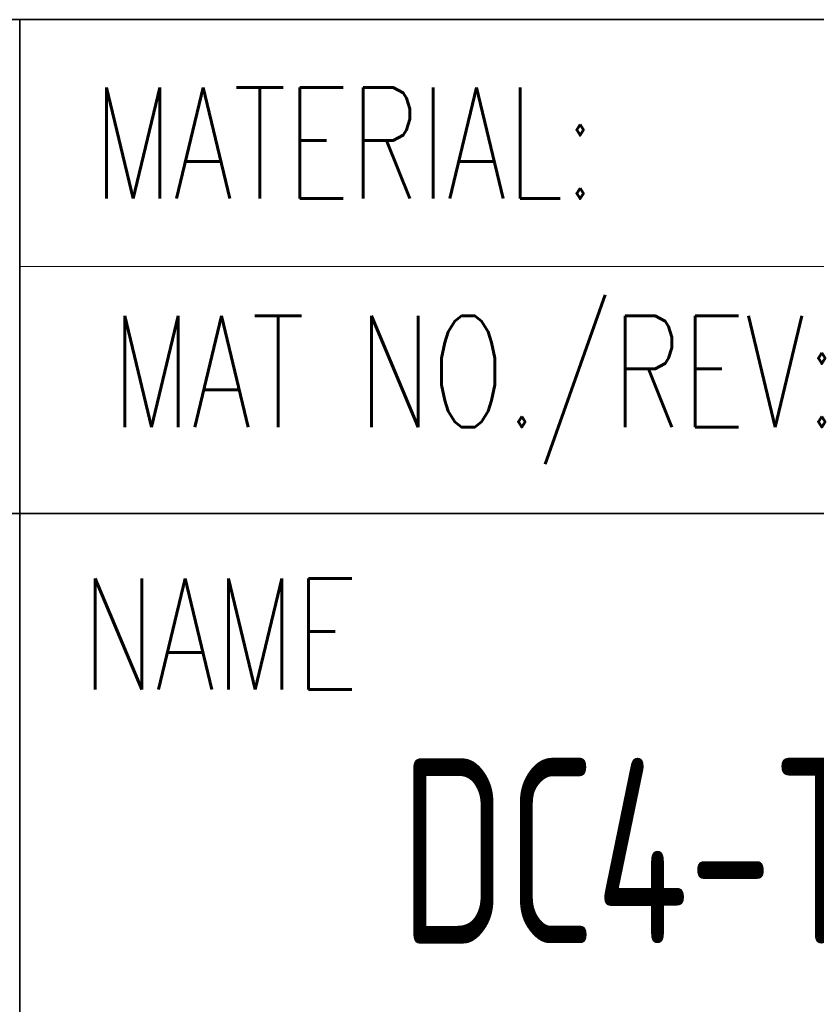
# Model space of a CAD drawing. Header units: millimetres. Extents: x 6 to 292, y 26 to 225.
# Tile 14 of 26: x 195 to 208, y 39 to 55. Entities that reach past the tile are written whole.
import ezdxf
from ezdxf.entities.mleader import LeaderData, LeaderLine
from ezdxf.math import Vec2, Vec3

# ---------------------------------------------------------------- set-up
doc = ezdxf.new("R2010")
doc.units = ezdxf.units.MM
for name, color, linetype in [('Default', 7, 'Continuous'), ('TEXT', 7, 'Continuous'), ('细实线', 7, 'Continuous'), ('轮廓线', 7, 'Continuous')]:
    doc.layers.add(name, color=color, linetype=linetype)
doc.styles.add('SEACAD_romans_shx', font='romans.shx', dxfattribs={"width": 0.8})

# ---------------------------------------------------------------- blocks, each defined once
blk = doc.blocks.new('_Dot')
at = {"color": 0, "linetype": 'ByBlock', "lineweight": -2}
blk.add_line((-0.5, 0), (-1, 0), dxfattribs=at)
at = {"color": 0, "linetype": 'ByBlock', "const_width": 0.5}
blk.add_lwpolyline([(-0.25, 0, 1), (0.25, 0, 1)], format="xyb", close=True, dxfattribs=at)

msp = doc.modelspace()

# ---------------------------------------------------------------- linework, layer by layer
at = {"layer": '细实线', "color": 7, "linetype": 'Continuous', "lineweight": 13}
msp.add_line((195, 50.671), (287, 50.671), dxfattribs=at)
at = {"layer": '轮廓线', "color": 7, "linetype": 'Continuous', "lineweight": 35}
for p, q in [((167, 54.671), (287, 54.671)), ((195, 30.671), (195, 54.671)), ((167, 46.671), (287, 46.671))]:
    msp.add_line(p, q, dxfattribs=at)

# ---------------------------------------------------------------- texts
at = {"layer": 'TEXT', "char_height": 1.8, "style": 'SEACAD_romans_shx'}
for s, insert, width, attachment_point in [('{\\fromans|b0||i0||c0|p34;\\C7;\\H1.8;\\W0.7;MATERIAL:}', (200.267, 52.671), 10.53366, 5), ('{\\fromans|b0||i0||c0|p34;\\C7;\\H1.8;\\W0.7;MAT NO./REV:}', (202.373, 48.671), 14.74567, 5), ('{\\fromans|b0||i0||c0|p34;\\C7;\\H1.8;\\W0.7;NAME}', (198.247, 43.818), 6.49396, 8)]:
    msp.add_mtext(s, dxfattribs=dict(at, insert=insert, width=width, attachment_point=attachment_point))

# ---------------------------------------------------------------- leaders
at = {"layer": 'Default', "color": 7, "linetype": 'Continuous', "lineweight": 13}
ml = msp.add_multileader_mtext('Standard', dxfattribs=at)
ml.set_content('{\\pxsm0.9;\\fSolid Edge ANSI|b0||i0||c0|p34;\\W0.7;2022.09.20\\P}', color=7)
ml.set_leader_properties()
ml.set_arrow_properties(name='DOT')
ml.build(insert=Vec2(0, 0))
ml.multileader.update_dxf_attribs({"leader_type": 0, "dogleg_length": 0, "arrow_head_size": 1.8})
ctx = ml.context
ctx.base_point, ctx.char_height, ctx.arrow_head_size, ctx.landing_gap_size, ctx.plane_origin = Vec3(182.168, 44.671), 1.8, 1.8, 0.63, Vec3(0, 20.671)
ctx.mtext.insert = Vec3(184.168, 45.579)
ml = msp.add_multileader_mtext('Standard', dxfattribs=at)
ml.set_content('{\\pxsm0.9;\\fSolid Edge ANSI|b0||i0||c0|p34;\\W0.7;DC4-TW-PE-01P-1C-00A(H)\\P}', color=7)
ml.set_leader_properties()
ml.set_arrow_properties(name='DOT')
ml.build(insert=Vec2(0, 0))
ml.multileader.update_dxf_attribs({"leader_type": 0, "dogleg_length": 0, "arrow_head_size": 3})
ctx = ml.context
ctx.base_point, ctx.char_height, ctx.arrow_head_size, ctx.landing_gap_size, ctx.plane_origin = Vec3(199.159, 41.19), 3, 3, 1.05, Vec3(0, 20.671)
ctx.mtext.insert = Vec3(201.159, 42.703)
ml = msp.add_multileader_mtext('Standard', dxfattribs=at)
ml.set_content('{\\pxsm0.9;\\fSolid Edge ANSI|b0||i0||c0|p34;\\W0.7;2022.09.20\\P}', color=7)
ml.set_leader_properties()
ml.set_arrow_properties(name='DOT')
ml.build(insert=Vec2(0, 0))
ml.multileader.update_dxf_attribs({"leader_type": 0, "dogleg_length": 0, "arrow_head_size": 1.8})
ctx = ml.context
ctx.base_point, ctx.char_height, ctx.arrow_head_size, ctx.landing_gap_size, ctx.plane_origin = Vec3(182.161, 40.581), 1.8, 1.8, 0.63, Vec3(0, 20.671)
ctx.mtext.insert = Vec3(184.161, 41.489)

doc.saveas('drawing.dxf')
